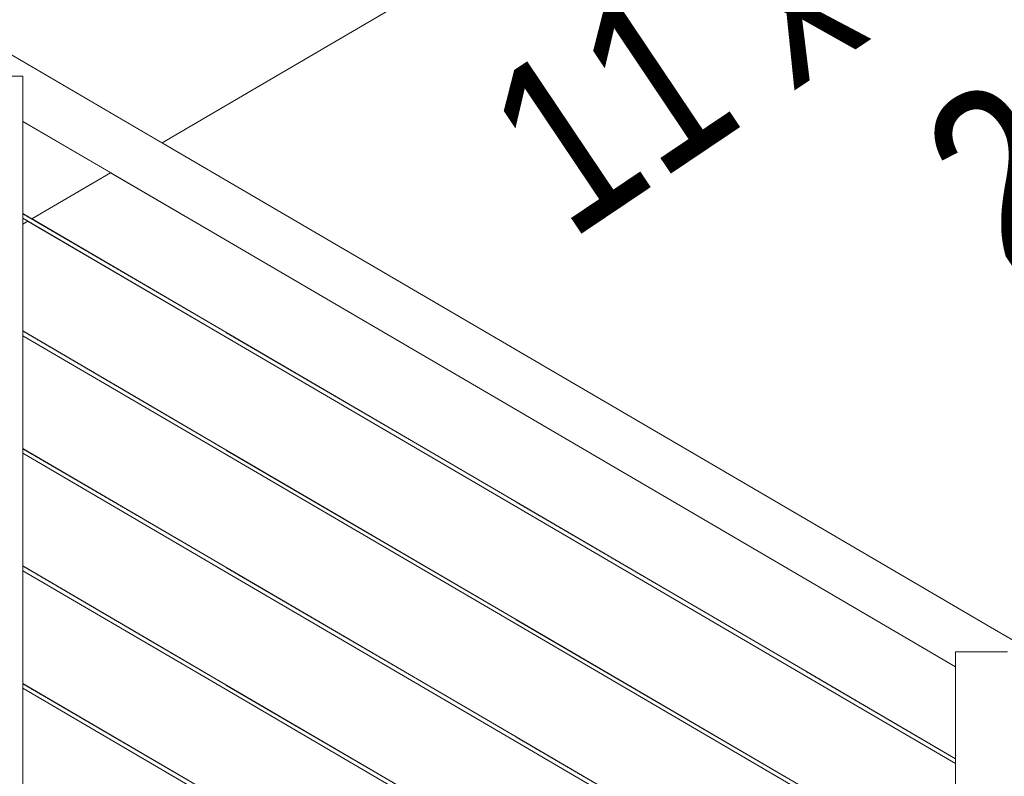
# Model space of a CAD drawing. Header units: millimetres. Extents: x -126680 to -83680, y 18016 to 39016.
# Tile 62 of 121: x -109347 to -108397, y 27211 to 27941. Entities that reach past the tile are written whole.
import ezdxf

# ---------------------------------------------------------------- set-up
doc = ezdxf.new("R2010")
doc.units = ezdxf.units.MM
doc.header["$MEASUREMENT"] = 0
doc.linetypes.add('Wipeout_Contour', pattern=[1000, 0, -1000])
doc.layers.add('Nowe_Konstrukcja - Schody', color=7, linetype='Continuous')
doc.layers.add('Nowe_Konstrukcja - Ściany zew', color=7, linetype='Continuous')
doc.layers.add('Nowe_Konstrukcja - Schody_Nr_pióra__101', color=250, linetype='Continuous', lineweight=13, true_color=0x333333)
doc.layers.add('Nowe_Konstrukcja - Schody_Nr_pióra__3', color=7, linetype='Continuous', lineweight=13)
doc.layers.add('Nowe_Tabelka_Nr_pióra__3', color=7, linetype='Continuous', lineweight=13)
doc.styles.add('STYL_AUTOMATYCZNY_2', font='arial.ttf', dxfattribs={"width": 0.8})

msp = doc.modelspace()

# ---------------------------------------------------------------- wipeouts: each hides what was drawn before it
at = {"color": 254, "linetype": 'Wipeout_Contour', "lineweight": 0, "ltscale": 335411.128778}
msp.add_wipeout([(-108414.15, 27339.37), (-108418.98, 27331.11), (-108400.02, 27331.11)], dxfattribs=at).dxf.layer = 'Nowe_Konstrukcja - Schody'
at = {"color": 254, "linetype": 'Wipeout_Contour', "lineweight": 0, "ltscale": 4052792.909742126}
msp.add_wipeout([(-109958.98, 27384.27), (-110019.95, 27348.64), (-109988.98, 27348.64), (-109988.98, 27288.64), (-110018.98, 27288.64), (-110018.98, 27185.01), (-109708.98, 27185.01), (-109708.98, 27125.01), (-109738.98, 27125.01), (-109738.98, 27021.37), (-109428.98, 27021.37), (-109428.98, 26961.37), (-109458.98, 26961.37), (-109458.98, 26857.73), (-109148.98, 26857.73), (-109148.98, 26797.73), (-109178.98, 26797.73), (-109178.98, 26694.1), (-108868.98, 26694.1), (-108868.98, 26634.1), (-108898.98, 26634.1), (-108898.98, 26530.46), (-108588.98, 26530.46), (-108588.98, 26470.46), (-108618.98, 26470.46), (-108618.98, 26366.83), (-108443.98, 26366.83), (-108443.98, 26543.41), (-108869.99, 26792.37), (-109149.99, 26956.01), (-109343.98, 27069.38), (-109343.98, 26857.74), (-109393.98, 26857.74), (-109393.98, 27098.6), (-109709.99, 27283.28), (-109920.89, 27406.53)], dxfattribs=at).dxf.layer = 'Nowe_Konstrukcja - Ściany zew'

# ---------------------------------------------------------------- next in the draw order: wipeouts: each hides what was drawn before it
at = {"color": 254, "linetype": 'Wipeout_Contour', "lineweight": 0, "ltscale": 782347.48398}
msp.add_wipeout([(-108414.15, 27339.37), (-108400.02, 27331.11), (-108393.98, 27331.11), (-108393.98, 27327.58), (-108304.15, 27275.09), (-108300.06, 27282.09), (-108410.06, 27346.38)], dxfattribs=at).dxf.layer = 'Nowe_Konstrukcja - Schody'
at = {"color": 254, "linetype": 'Wipeout_Contour', "lineweight": 0, "ltscale": 898219.746931}
msp.add_wipeout([(-109343.98, 27300.68), (-109147.97, 27186.13), (-108867.97, 27022.49), (-108443.98, 26774.71), (-108443.98, 26883.41), (-108869.99, 27132.37), (-109149.99, 27296.01), (-109343.98, 27409.38)], dxfattribs=at).dxf.layer = 'Nowe_Konstrukcja - Ściany zew'

# ---------------------------------------------------------------- next in the draw order: wipeouts: each hides what was drawn before it
at = {"color": 254, "linetype": 'Wipeout_Contour', "lineweight": 0, "ltscale": 446975.944138}
msp.add_wipeout([(-108300.06, 27282.09), (-108297.33, 27286.77), (-108407.33, 27351.05), (-108410.06, 27346.38)], dxfattribs=at).dxf.layer = 'Nowe_Konstrukcja - Schody'
at = {"color": 254, "linetype": 'Wipeout_Contour', "lineweight": 0, "ltscale": 1011683.74336032}
msp.add_wipeout([(-109339.11, 27746.53), (-109343.98, 27743.69), (-109343.98, 27640.68), (-109147.97, 27526.13), (-108867.97, 27362.49), (-108443.98, 27114.71), (-108443.98, 27223.41), (-108869.99, 27472.37), (-109149.99, 27636.01)], dxfattribs=at).dxf.layer = 'Nowe_Konstrukcja - Ściany zew'

# ---------------------------------------------------------------- next in the draw order: wipeouts: each hides what was drawn before it
at = {"color": 254, "linetype": 'Wipeout_Contour', "lineweight": 0, "ltscale": 446971.870035}
msp.add_wipeout([(-108297.33, 27286.77), (-108296.37, 27288.41), (-108406.37, 27352.7), (-108407.33, 27351.05)], dxfattribs=at).dxf.layer = 'Nowe_Konstrukcja - Schody'
at = {"color": 254, "linetype": 'Wipeout_Contour', "lineweight": 0, "ltscale": 1122518.733154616}
msp.add_wipeout([(-109343.98, 27636.05), (-109343.98, 27527.35), (-109147.97, 27412.8), (-108867.97, 27249.16), (-108587.97, 27085.52), (-108443.98, 27001.37), (-108443.98, 27110.07), (-108589.99, 27195.4), (-108869.99, 27359.04), (-109149.99, 27522.68)], dxfattribs=at).dxf.layer = 'Nowe_Konstrukcja - Ściany zew'

# ---------------------------------------------------------------- next in the draw order: wipeouts: each hides what was drawn before it
at = {"color": 254, "linetype": 'Wipeout_Contour', "lineweight": 0, "ltscale": 898439.221176}
msp.add_wipeout([(-109149.99, 27409.34), (-109343.98, 27522.72), (-109343.98, 27414.01), (-109147.97, 27299.46), (-108867.97, 27135.83), (-108443.98, 26888.04), (-108443.98, 26996.74), (-108869.99, 27245.71)], dxfattribs=at).dxf.layer = 'Nowe_Konstrukcja - Ściany zew'

# ---------------------------------------------------------------- next in the draw order: wipeouts: each hides what was drawn before it
at = {"color": 254, "linetype": 'Wipeout_Contour', "lineweight": 0, "ltscale": 898001.134521}
msp.add_wipeout([(-109149.99, 27182.68), (-109343.98, 27296.05), (-109343.98, 27187.35), (-109147.97, 27072.8), (-108867.97, 26909.16), (-108443.98, 26661.37), (-108443.98, 26770.07), (-108869.99, 27019.04)], dxfattribs=at).dxf.layer = 'Nowe_Konstrukcja - Ściany zew'

# ---------------------------------------------------------------- next in the draw order: wipeouts: each hides what was drawn before it
at = {"color": 254, "linetype": 'Wipeout_Contour', "lineweight": 0, "ltscale": 673433.871708}
msp.add_wipeout([(-109259.23, 27793.21), (-109335.14, 27748.85), (-108867.97, 27475.83), (-108587.97, 27312.19), (-108443.98, 27228.04), (-108443.98, 27316.77)], dxfattribs=at).dxf.layer = 'Nowe_Konstrukcja - Ściany zew'

# ---------------------------------------------------------------- next in the draw order: wipeouts: each hides what was drawn before it
at = {"color": 254, "linetype": 'Wipeout_Contour', "lineweight": 0, "ltscale": 447677.047591}
msp.add_wipeout([(-108601.59, 27408.88), (-108443.98, 27316.77), (-108443.98, 27318.97), (-108600.63, 27410.52)], dxfattribs=at).dxf.layer = 'Nowe_Konstrukcja - Schody'

# ---------------------------------------------------------------- next in the draw order: wipeouts: each hides what was drawn before it
at = {"color": 254, "linetype": 'Wipeout_Contour', "lineweight": 0, "ltscale": 447677.098142}
msp.add_wipeout([(-108600.63, 27410.52), (-108443.98, 27318.97), (-108443.98, 27325.25), (-108597.9, 27415.2)], dxfattribs=at).dxf.layer = 'Nowe_Konstrukcja - Schody'

# ---------------------------------------------------------------- next in the draw order: wipeouts: each hides what was drawn before it
at = {"color": 254, "linetype": 'Wipeout_Contour', "lineweight": 0, "ltscale": 559505.841334}
msp.add_wipeout([(-108597.9, 27415.2), (-108443.98, 27325.25), (-108443.98, 27331.11), (-108437.94, 27331.11), (-108593.81, 27422.2)], dxfattribs=at).dxf.layer = 'Nowe_Konstrukcja - Schody'

# ---------------------------------------------------------------- next in the draw order: wipeouts: each hides what was drawn before it
at = {"color": 254, "linetype": 'Wipeout_Contour', "lineweight": 0, "ltscale": 448649.809484}
msp.add_wipeout([(-108601.59, 27408.88), (-108600.63, 27410.52), (-108880.63, 27574.16), (-108881.59, 27572.52)], dxfattribs=at).dxf.layer = 'Nowe_Konstrukcja - Schody'
at = {"color": 254, "linetype": 'Wipeout_Contour', "lineweight": 0, "ltscale": 447642.609483}
msp.add_wipeout([(-108588.98, 27430.46), (-108593.81, 27422.2), (-108437.94, 27331.11), (-108418.98, 27331.11)], dxfattribs=at).dxf.layer = 'Nowe_Konstrukcja - Schody'

# ---------------------------------------------------------------- next in the draw order: wipeouts: each hides what was drawn before it
at = {"color": 254, "linetype": 'Wipeout_Contour', "lineweight": 0, "ltscale": 448645.745039}
msp.add_wipeout([(-108600.63, 27410.52), (-108597.9, 27415.2), (-108877.9, 27578.84), (-108880.63, 27574.16)], dxfattribs=at).dxf.layer = 'Nowe_Konstrukcja - Schody'
at = {"color": 254, "linetype": 'Wipeout_Contour', "lineweight": 0, "ltscale": 447616.346562}
msp.add_wipeout([(-108418.98, 27331.11), (-108414.15, 27339.37), (-108584.15, 27438.72), (-108588.98, 27430.46)], dxfattribs=at).dxf.layer = 'Nowe_Konstrukcja - Schody'

# ---------------------------------------------------------------- next in the draw order: wipeouts: each hides what was drawn before it
at = {"color": 254, "linetype": 'Wipeout_Contour', "lineweight": 0, "ltscale": 448638.236014}
msp.add_wipeout([(-108597.9, 27415.2), (-108593.81, 27422.2), (-108873.81, 27585.84), (-108877.9, 27578.84)], dxfattribs=at).dxf.layer = 'Nowe_Konstrukcja - Schody'
at = {"color": 254, "linetype": 'Wipeout_Contour', "lineweight": 0, "ltscale": 447606.520896}
msp.add_wipeout([(-108414.15, 27339.37), (-108410.06, 27346.38), (-108580.06, 27445.73), (-108584.15, 27438.72)], dxfattribs=at).dxf.layer = 'Nowe_Konstrukcja - Schody'
at = {"color": 254, "linetype": 'Wipeout_Contour', "lineweight": 0, "ltscale": 446779.800748}
msp.add_wipeout([(-108443.98, 27331.11), (-108443.98, 26366.83), (-108393.98, 26366.83), (-108393.98, 27331.11)], dxfattribs=at).dxf.layer = 'Nowe_Konstrukcja - Schody'

# ---------------------------------------------------------------- next in the draw order: linework, layer by layer
at = {"layer": 'Nowe_Konstrukcja - Schody_Nr_pióra__101', "color": 250, "linetype": 'Continuous', "lineweight": 13, "true_color": 0x333333}
msp.add_line((-108443.98, 27331.11), (-108393.98, 27331.11), dxfattribs=at)

# ---------------------------------------------------------------- next in the draw order: wipeouts: each hides what was drawn before it
at = {"color": 254, "linetype": 'Wipeout_Contour', "lineweight": 0, "ltscale": 449896.221697}
msp.add_wipeout([(-108881.59, 27572.52), (-108880.63, 27574.16), (-109160.63, 27737.8), (-109161.59, 27736.15)], dxfattribs=at).dxf.layer = 'Nowe_Konstrukcja - Schody'
at = {"color": 254, "linetype": 'Wipeout_Contour', "lineweight": 0, "ltscale": 448628.427168}
msp.add_wipeout([(-108593.81, 27422.2), (-108588.98, 27430.46), (-108868.98, 27594.1), (-108873.81, 27585.84)], dxfattribs=at).dxf.layer = 'Nowe_Konstrukcja - Schody'
at = {"color": 254, "linetype": 'Wipeout_Contour', "lineweight": 0, "ltscale": 447599.00232}
msp.add_wipeout([(-108410.06, 27346.38), (-108407.33, 27351.05), (-108577.33, 27450.41), (-108580.06, 27445.73)], dxfattribs=at).dxf.layer = 'Nowe_Konstrukcja - Schody'

# ---------------------------------------------------------------- next in the draw order: wipeouts: each hides what was drawn before it
at = {"color": 254, "linetype": 'Wipeout_Contour', "lineweight": 0, "ltscale": 449892.168514}
msp.add_wipeout([(-108880.63, 27574.16), (-108877.9, 27578.84), (-109157.9, 27742.48), (-109160.63, 27737.8)], dxfattribs=at).dxf.layer = 'Nowe_Konstrukcja - Schody'
at = {"color": 254, "linetype": 'Wipeout_Contour', "lineweight": 0, "ltscale": 448617.812924}
msp.add_wipeout([(-108588.98, 27430.46), (-108584.15, 27438.72), (-108864.15, 27602.36), (-108868.98, 27594.1)], dxfattribs=at).dxf.layer = 'Nowe_Konstrukcja - Schody'
at = {"color": 254, "linetype": 'Wipeout_Contour', "lineweight": 0, "ltscale": 447594.933887}
msp.add_wipeout([(-108407.33, 27351.05), (-108406.37, 27352.7), (-108576.37, 27452.05), (-108577.33, 27450.41)], dxfattribs=at).dxf.layer = 'Nowe_Konstrukcja - Schody'

# ---------------------------------------------------------------- next in the draw order: linework, layer by layer
at = {"layer": 'Nowe_Konstrukcja - Schody_Nr_pióra__101', "color": 250, "linetype": 'Continuous', "lineweight": 13, "true_color": 0x333333}
msp.add_line((-108296.37, 27288.41), (-108406.37, 27352.7), dxfattribs=at)

# ---------------------------------------------------------------- next in the draw order: wipeouts: each hides what was drawn before it
at = {"color": 254, "linetype": 'Wipeout_Contour', "lineweight": 0, "ltscale": 449884.680296}
msp.add_wipeout([(-108877.9, 27578.84), (-108873.81, 27585.84), (-109153.81, 27749.48), (-109157.9, 27742.48)], dxfattribs=at).dxf.layer = 'Nowe_Konstrukcja - Schody'
at = {"color": 254, "linetype": 'Wipeout_Contour', "lineweight": 0, "ltscale": 448608.009203}
msp.add_wipeout([(-108584.15, 27438.72), (-108580.06, 27445.73), (-108860.06, 27609.36), (-108864.15, 27602.36)], dxfattribs=at).dxf.layer = 'Nowe_Konstrukcja - Schody'

# ---------------------------------------------------------------- next in the draw order: wipeouts: each hides what was drawn before it
at = {"color": 254, "linetype": 'Wipeout_Contour', "lineweight": 0, "ltscale": 450926.62873}
msp.add_wipeout([(-109160.63, 27737.8), (-109343.98, 27844.95), (-109343.98, 27842.74), (-109161.59, 27736.15)], dxfattribs=at).dxf.layer = 'Nowe_Konstrukcja - Schody'
at = {"color": 254, "linetype": 'Wipeout_Contour', "lineweight": 0, "ltscale": 449874.898629}
msp.add_wipeout([(-108873.81, 27585.84), (-108868.98, 27594.1), (-109148.98, 27757.74), (-109153.81, 27749.48)], dxfattribs=at).dxf.layer = 'Nowe_Konstrukcja - Schody'
at = {"color": 254, "linetype": 'Wipeout_Contour', "lineweight": 0, "ltscale": 448600.50742}
msp.add_wipeout([(-108580.06, 27445.73), (-108577.33, 27450.41), (-108857.33, 27614.04), (-108860.06, 27609.36)], dxfattribs=at).dxf.layer = 'Nowe_Konstrukcja - Schody'

# ---------------------------------------------------------------- next in the draw order: wipeouts: each hides what was drawn before it
at = {"color": 254, "linetype": 'Wipeout_Contour', "lineweight": 0, "ltscale": 450926.686681}
msp.add_wipeout([(-109157.9, 27742.48), (-109343.98, 27851.22), (-109343.98, 27844.95), (-109160.63, 27737.8)], dxfattribs=at).dxf.layer = 'Nowe_Konstrukcja - Schody'
at = {"color": 254, "linetype": 'Wipeout_Contour', "lineweight": 0, "ltscale": 449864.313798}
msp.add_wipeout([(-108868.98, 27594.1), (-108864.15, 27602.36), (-109144.15, 27766), (-109148.98, 27757.74)], dxfattribs=at).dxf.layer = 'Nowe_Konstrukcja - Schody'
at = {"color": 254, "linetype": 'Wipeout_Contour', "lineweight": 0, "ltscale": 448596.448074}
msp.add_wipeout([(-108577.33, 27450.41), (-108576.37, 27452.05), (-108856.37, 27615.68), (-108857.33, 27614.04)], dxfattribs=at).dxf.layer = 'Nowe_Konstrukcja - Schody'

# ---------------------------------------------------------------- next in the draw order: linework, layer by layer
at = {"layer": 'Nowe_Konstrukcja - Schody_Nr_pióra__101', "color": 250, "linetype": 'Continuous', "lineweight": 13, "true_color": 0x333333}
msp.add_line((-108406.37, 27352.7), (-108576.37, 27452.05), dxfattribs=at)

# ---------------------------------------------------------------- next in the draw order: wipeouts: each hides what was drawn before it
at = {"color": 254, "linetype": 'Wipeout_Contour', "lineweight": 0, "ltscale": 450926.807918}
msp.add_wipeout([(-109153.81, 27749.48), (-109343.98, 27860.62), (-109343.98, 27851.22), (-109157.9, 27742.48)], dxfattribs=at).dxf.layer = 'Nowe_Konstrukcja - Schody'
at = {"color": 254, "linetype": 'Wipeout_Contour', "lineweight": 0, "ltscale": 449854.537245}
msp.add_wipeout([(-108864.15, 27602.36), (-108860.06, 27609.36), (-109140.06, 27773), (-109144.15, 27766)], dxfattribs=at).dxf.layer = 'Nowe_Konstrukcja - Schody'

# ---------------------------------------------------------------- next in the draw order: wipeouts: each hides what was drawn before it
at = {"color": 254, "linetype": 'Wipeout_Contour', "lineweight": 0, "ltscale": 450926.97566}
msp.add_wipeout([(-109148.98, 27757.74), (-109343.98, 27871.7), (-109343.98, 27860.62), (-109153.81, 27749.48)], dxfattribs=at).dxf.layer = 'Nowe_Konstrukcja - Schody'
at = {"color": 254, "linetype": 'Wipeout_Contour', "lineweight": 0, "ltscale": 449847.056251}
msp.add_wipeout([(-108860.06, 27609.36), (-108857.33, 27614.04), (-109137.33, 27777.68), (-109140.06, 27773)], dxfattribs=at).dxf.layer = 'Nowe_Konstrukcja - Schody'

# ---------------------------------------------------------------- next in the draw order: wipeouts: each hides what was drawn before it
at = {"color": 254, "linetype": 'Wipeout_Contour', "lineweight": 0, "ltscale": 450927.165385}
msp.add_wipeout([(-109343.98, 27882.78), (-109343.98, 27871.7), (-109148.98, 27757.74), (-109144.15, 27766)], dxfattribs=at).dxf.layer = 'Nowe_Konstrukcja - Schody'
at = {"color": 254, "linetype": 'Wipeout_Contour', "lineweight": 0, "ltscale": 449843.008155}
msp.add_wipeout([(-108857.33, 27614.04), (-108856.37, 27615.68), (-109136.37, 27779.32), (-109137.33, 27777.68)], dxfattribs=at).dxf.layer = 'Nowe_Konstrukcja - Schody'

# ---------------------------------------------------------------- next in the draw order: wipeouts: each hides what was drawn before it
at = {"color": 254, "linetype": 'Wipeout_Contour', "lineweight": 0, "ltscale": 789503.566305}
msp.add_wipeout([(-109364.15, 27894.57), (-109350.02, 27886.31), (-109343.98, 27886.31), (-109343.98, 27882.78), (-109144.15, 27766), (-109140.06, 27773), (-109360.06, 27901.57)], dxfattribs=at).dxf.layer = 'Nowe_Konstrukcja - Schody'

# ---------------------------------------------------------------- next in the draw order: wipeouts: each hides what was drawn before it
at = {"color": 254, "linetype": 'Wipeout_Contour', "lineweight": 0, "ltscale": 450960.274336}
msp.add_wipeout([(-109140.06, 27773), (-109137.33, 27777.68), (-109357.33, 27906.25), (-109360.06, 27901.57)], dxfattribs=at).dxf.layer = 'Nowe_Konstrukcja - Schody'

# ---------------------------------------------------------------- next in the draw order: wipeouts: each hides what was drawn before it
at = {"color": 254, "linetype": 'Wipeout_Contour', "lineweight": 0, "ltscale": 450956.236241}
msp.add_wipeout([(-109137.33, 27777.68), (-109136.37, 27779.32), (-109356.37, 27907.89), (-109357.33, 27906.25)], dxfattribs=at).dxf.layer = 'Nowe_Konstrukcja - Schody'

# ---------------------------------------------------------------- next in the draw order: wipeouts: each hides what was drawn before it
at = {"color": 254, "linetype": 'Wipeout_Contour', "lineweight": 0, "ltscale": 450973.181197}
msp.add_wipeout([(-109393.98, 26857.74), (-109343.98, 26857.74), (-109343.98, 27886.31), (-109393.98, 27886.31)], dxfattribs=at).dxf.layer = 'Nowe_Konstrukcja - Schody'

# ---------------------------------------------------------------- next in the draw order: wipeouts: each hides what was drawn before it
at = {"color": 254, "linetype": 'Wipeout_Contour', "lineweight": 0, "ltscale": 676773.435632}
msp.add_wipeout([(-109398.98, 28106.83), (-109398.98, 27943.19), (-109398.98, 27932.8), (-109209.69, 27822.17), (-109118.98, 27875.18), (-109118.98, 28106.83)], dxfattribs=at).dxf.layer = 'Nowe_Konstrukcja - Schody'
at = {"color": 254, "linetype": 'Wipeout_Contour', "lineweight": 0, "ltscale": 450366.740241}
msp.add_wipeout([(-109149.69, 27183.18), (-109343.98, 27296.73), (-109343.98, 27296.05), (-109149.99, 27182.68)], dxfattribs=at).dxf.layer = 'Nowe_Konstrukcja - Schody'

# ---------------------------------------------------------------- next in the draw order: linework, layer by layer
at = {"layer": 'Nowe_Konstrukcja - Schody_Nr_pióra__101', "color": 250, "linetype": 'Continuous', "lineweight": 13, "true_color": 0x333333}
msp.add_line((-109393.98, 27886.31), (-109343.98, 27886.31), dxfattribs=at)

# ---------------------------------------------------------------- next in the draw order: wipeouts: each hides what was drawn before it
at = {"color": 254, "linetype": 'Wipeout_Contour', "lineweight": 0, "ltscale": 562868.421315}
msp.add_wipeout([(-109118.98, 27875.18), (-108838.98, 28038.81), (-108838.98, 28270.46), (-109118.98, 28270.46), (-109118.98, 28106.83)], dxfattribs=at).dxf.layer = 'Nowe_Konstrukcja - Schody'
at = {"color": 254, "linetype": 'Wipeout_Contour', "lineweight": 0, "ltscale": 450366.735701}
msp.add_wipeout([(-109148.27, 27185.63), (-109343.98, 27300), (-109343.98, 27298.36), (-109148.98, 27184.4)], dxfattribs=at).dxf.layer = 'Nowe_Konstrukcja - Schody'

# ---------------------------------------------------------------- next in the draw order: linework, layer by layer
at = {"layer": 'Nowe_Konstrukcja - Schody_Nr_pióra__3', "color": 7, "linetype": 'Continuous', "lineweight": 13}
for p, q in [((-109118.98, 27875.18), (-108838.98, 28038.81)), ((-109209.69, 27822.17), (-109118.98, 27875.18))]:
    msp.add_line(p, q, dxfattribs=at)

# ---------------------------------------------------------------- next in the draw order: texts
at = {"layer": 'Nowe_Tabelka_Nr_pióra__3', "color": 7, "linetype": 'Continuous', "lineweight": 13, "insert": (-108307.52, 27750.85), "char_height": 167.1876, "attachment_point": 8, "rotation": 33.89523, "line_spacing_factor": 0.938208, "style": 'STYL_AUTOMATYCZNY_2'}
msp.add_mtext('\\A1;{\\pqc;\\fArial|b0|i0|c238|p0;\\W0.800000;11 x 16,36\\P\\pqc;\\fArial|b0|i0|c238|p0;\\W0.800000;28}', dxfattribs=at)

# ---------------------------------------------------------------- next in the draw order: wipeouts: each hides what was drawn before it
at = {"color": 254, "linetype": 'Wipeout_Contour', "lineweight": 0, "ltscale": 450366.737512}
msp.add_wipeout([(-109147.97, 27186.13), (-109343.98, 27300.68), (-109343.98, 27300), (-109148.27, 27185.63)], dxfattribs=at).dxf.layer = 'Nowe_Konstrukcja - Schody'

# ---------------------------------------------------------------- next in the draw order: wipeouts: each hides what was drawn before it
at = {"color": 254, "linetype": 'Wipeout_Contour', "lineweight": 0, "ltscale": 449422.273502}
msp.add_wipeout([(-108869.99, 27132.37), (-108869.69, 27132.88), (-109149.69, 27296.52), (-109149.99, 27296.01)], dxfattribs=at).dxf.layer = 'Nowe_Konstrukcja - Schody'

# ---------------------------------------------------------------- next in the draw order: wipeouts: each hides what was drawn before it
at = {"color": 254, "linetype": 'Wipeout_Contour', "lineweight": 0, "ltscale": 449419.565632}
msp.add_wipeout([(-108868.98, 27134.1), (-108868.27, 27135.32), (-109148.27, 27298.96), (-109148.98, 27297.74)], dxfattribs=at).dxf.layer = 'Nowe_Konstrukcja - Schody'

# ---------------------------------------------------------------- next in the draw order: wipeouts: each hides what was drawn before it
at = {"color": 254, "linetype": 'Wipeout_Contour', "lineweight": 0, "ltscale": 449418.444034}
msp.add_wipeout([(-108868.27, 27135.32), (-108867.97, 27135.83), (-109147.97, 27299.46), (-109148.27, 27298.96)], dxfattribs=at).dxf.layer = 'Nowe_Konstrukcja - Schody'

# ---------------------------------------------------------------- next in the draw order: wipeouts: each hides what was drawn before it
at = {"color": 254, "linetype": 'Wipeout_Contour', "lineweight": 0, "ltscale": 450476.63123}
msp.add_wipeout([(-109149.69, 27296.52), (-109343.98, 27410.06), (-109343.98, 27409.38), (-109149.99, 27296.01)], dxfattribs=at).dxf.layer = 'Nowe_Konstrukcja - Schody'
at = {"color": 254, "linetype": 'Wipeout_Contour', "lineweight": 0, "ltscale": 448286.894136}
msp.add_wipeout([(-108589.99, 27082.07), (-108589.69, 27082.58), (-108869.69, 27246.21), (-108869.99, 27245.71)], dxfattribs=at).dxf.layer = 'Nowe_Konstrukcja - Schody'

# ---------------------------------------------------------------- next in the draw order: wipeouts: each hides what was drawn before it
at = {"color": 254, "linetype": 'Wipeout_Contour', "lineweight": 0, "ltscale": 450476.63651}
msp.add_wipeout([(-109148.27, 27298.96), (-109343.98, 27413.34), (-109343.98, 27411.7), (-109148.98, 27297.74)], dxfattribs=at).dxf.layer = 'Nowe_Konstrukcja - Schody'
at = {"color": 254, "linetype": 'Wipeout_Contour', "lineweight": 0, "ltscale": 448284.187839}
msp.add_wipeout([(-108588.98, 27083.8), (-108588.27, 27085.02), (-108868.27, 27248.65), (-108868.98, 27247.43)], dxfattribs=at).dxf.layer = 'Nowe_Konstrukcja - Schody'

# ---------------------------------------------------------------- next in the draw order: wipeouts: each hides what was drawn before it
at = {"color": 254, "linetype": 'Wipeout_Contour', "lineweight": 0, "ltscale": 450476.642391}
msp.add_wipeout([(-109147.97, 27299.46), (-109343.98, 27414.01), (-109343.98, 27413.34), (-109148.27, 27298.96)], dxfattribs=at).dxf.layer = 'Nowe_Konstrukcja - Schody'
at = {"color": 254, "linetype": 'Wipeout_Contour', "lineweight": 0, "ltscale": 448283.066893}
msp.add_wipeout([(-108588.27, 27085.02), (-108587.97, 27085.52), (-108867.97, 27249.16), (-108868.27, 27248.65)], dxfattribs=at).dxf.layer = 'Nowe_Konstrukcja - Schody'

# ---------------------------------------------------------------- next in the draw order: wipeouts: each hides what was drawn before it
at = {"color": 254, "linetype": 'Wipeout_Contour', "lineweight": 0, "ltscale": 449532.293535}
msp.add_wipeout([(-108869.99, 27245.71), (-108869.69, 27246.21), (-109149.69, 27409.85), (-109149.99, 27409.34)], dxfattribs=at).dxf.layer = 'Nowe_Konstrukcja - Schody'

# ---------------------------------------------------------------- next in the draw order: wipeouts: each hides what was drawn before it
at = {"color": 254, "linetype": 'Wipeout_Contour', "lineweight": 0, "ltscale": 449529.594736}
msp.add_wipeout([(-108868.98, 27247.43), (-108868.27, 27248.65), (-109148.27, 27412.29), (-109148.98, 27411.07)], dxfattribs=at).dxf.layer = 'Nowe_Konstrukcja - Schody'

# ---------------------------------------------------------------- next in the draw order: wipeouts: each hides what was drawn before it
at = {"color": 254, "linetype": 'Wipeout_Contour', "lineweight": 0, "ltscale": 449528.476895}
msp.add_wipeout([(-108868.27, 27248.65), (-108867.97, 27249.16), (-109147.97, 27412.8), (-109148.27, 27412.29)], dxfattribs=at).dxf.layer = 'Nowe_Konstrukcja - Schody'

# ---------------------------------------------------------------- next in the draw order: linework, layer by layer
at = {"layer": 'Nowe_Konstrukcja - Schody_Nr_pióra__101', "color": 250, "linetype": 'Continuous', "lineweight": 13, "true_color": 0x333333}
for p, q in [((-109147.97, 27186.13), (-109343.98, 27300.68)), ((-109149.99, 27182.68), (-109343.98, 27296.05))]:
    msp.add_line(p, q, dxfattribs=at)

# ---------------------------------------------------------------- next in the draw order: wipeouts: each hides what was drawn before it
at = {"color": 254, "linetype": 'Wipeout_Contour', "lineweight": 0, "ltscale": 450586.951519}
msp.add_wipeout([(-109149.69, 27409.85), (-109343.98, 27523.39), (-109343.98, 27522.72), (-109149.99, 27409.34)], dxfattribs=at).dxf.layer = 'Nowe_Konstrukcja - Schody'
at = {"color": 254, "linetype": 'Wipeout_Contour', "lineweight": 0, "ltscale": 448396.989321}
msp.add_wipeout([(-108589.99, 27195.4), (-108589.69, 27195.91), (-108869.69, 27359.55), (-108869.99, 27359.04)], dxfattribs=at).dxf.layer = 'Nowe_Konstrukcja - Schody'

# ---------------------------------------------------------------- next in the draw order: wipeouts: each hides what was drawn before it
at = {"color": 254, "linetype": 'Wipeout_Contour', "lineweight": 0, "ltscale": 450586.966607}
msp.add_wipeout([(-109148.27, 27412.29), (-109343.98, 27526.67), (-109343.98, 27525.03), (-109148.98, 27411.07)], dxfattribs=at).dxf.layer = 'Nowe_Konstrukcja - Schody'
at = {"color": 254, "linetype": 'Wipeout_Contour', "lineweight": 0, "ltscale": 448394.292118}
msp.add_wipeout([(-108588.98, 27197.13), (-108588.27, 27198.35), (-108868.27, 27361.99), (-108868.98, 27360.77)], dxfattribs=at).dxf.layer = 'Nowe_Konstrukcja - Schody'

# ---------------------------------------------------------------- next in the draw order: wipeouts: each hides what was drawn before it
at = {"color": 254, "linetype": 'Wipeout_Contour', "lineweight": 0, "ltscale": 450586.976556}
msp.add_wipeout([(-109147.97, 27412.8), (-109343.98, 27527.35), (-109343.98, 27526.67), (-109148.27, 27412.29)], dxfattribs=at).dxf.layer = 'Nowe_Konstrukcja - Schody'
at = {"color": 254, "linetype": 'Wipeout_Contour', "lineweight": 0, "ltscale": 448393.174938}
msp.add_wipeout([(-108588.27, 27198.35), (-108587.97, 27198.86), (-108867.97, 27362.49), (-108868.27, 27361.99)], dxfattribs=at).dxf.layer = 'Nowe_Konstrukcja - Schody'

# ---------------------------------------------------------------- next in the draw order: linework, layer by layer
at = {"layer": 'Nowe_Konstrukcja - Schody_Nr_pióra__101', "color": 250, "linetype": 'Continuous', "lineweight": 13, "true_color": 0x333333}
for p, q in [((-108869.99, 27132.37), (-109149.99, 27296.01)), ((-108867.97, 27135.83), (-109147.97, 27299.46))]:
    msp.add_line(p, q, dxfattribs=at)

# ---------------------------------------------------------------- next in the draw order: wipeouts: each hides what was drawn before it
at = {"color": 254, "linetype": 'Wipeout_Contour', "lineweight": 0, "ltscale": 449642.743703}
msp.add_wipeout([(-108869.99, 27359.04), (-108869.69, 27359.55), (-109149.69, 27523.18), (-109149.99, 27522.68)], dxfattribs=at).dxf.layer = 'Nowe_Konstrukcja - Schody'
at = {"color": 254, "linetype": 'Wipeout_Contour', "lineweight": 0, "ltscale": 447560.062503}
msp.add_wipeout([(-108589.99, 27308.74), (-108443.98, 27223.41), (-108443.98, 27224.09), (-108589.69, 27309.24)], dxfattribs=at).dxf.layer = 'Nowe_Konstrukcja - Schody'

# ---------------------------------------------------------------- next in the draw order: wipeouts: each hides what was drawn before it
at = {"color": 254, "linetype": 'Wipeout_Contour', "lineweight": 0, "ltscale": 449640.053973}
msp.add_wipeout([(-108868.98, 27360.77), (-108868.27, 27361.99), (-109148.27, 27525.63), (-109148.98, 27524.4)], dxfattribs=at).dxf.layer = 'Nowe_Konstrukcja - Schody'
at = {"color": 254, "linetype": 'Wipeout_Contour', "lineweight": 0, "ltscale": 447560.081847}
msp.add_wipeout([(-108588.98, 27310.46), (-108443.98, 27225.72), (-108443.98, 27227.36), (-108588.27, 27311.69)], dxfattribs=at).dxf.layer = 'Nowe_Konstrukcja - Schody'

# ---------------------------------------------------------------- next in the draw order: wipeouts: each hides what was drawn before it
at = {"color": 254, "linetype": 'Wipeout_Contour', "lineweight": 0, "ltscale": 449638.939889}
msp.add_wipeout([(-108868.27, 27361.99), (-108867.97, 27362.49), (-109147.97, 27526.13), (-109148.27, 27525.63)], dxfattribs=at).dxf.layer = 'Nowe_Konstrukcja - Schody'
at = {"color": 254, "linetype": 'Wipeout_Contour', "lineweight": 0, "ltscale": 447560.084981}
msp.add_wipeout([(-108588.27, 27311.69), (-108443.98, 27227.36), (-108443.98, 27228.04), (-108587.97, 27312.19)], dxfattribs=at).dxf.layer = 'Nowe_Konstrukcja - Schody'

# ---------------------------------------------------------------- next in the draw order: linework, layer by layer
at = {"layer": 'Nowe_Konstrukcja - Schody_Nr_pióra__101', "color": 250, "linetype": 'Continuous', "lineweight": 13, "true_color": 0x333333}
for p, q in [((-109147.97, 27299.46), (-109343.98, 27414.01)), ((-109149.99, 27296.01), (-109343.98, 27409.38)), ((-108443.98, 26366.83), (-108443.98, 27331.11)), ((-108587.97, 27085.52), (-108867.97, 27249.16)), ((-108589.99, 27082.07), (-108869.99, 27245.71))]:
    msp.add_line(p, q, dxfattribs=at)

# ---------------------------------------------------------------- next in the draw order: wipeouts: each hides what was drawn before it
at = {"color": 254, "linetype": 'Wipeout_Contour', "lineweight": 0, "ltscale": 450697.700777}
msp.add_wipeout([(-109149.69, 27523.18), (-109343.98, 27636.73), (-109343.98, 27636.05), (-109149.99, 27522.68)], dxfattribs=at).dxf.layer = 'Nowe_Konstrukcja - Schody'
at = {"color": 254, "linetype": 'Wipeout_Contour', "lineweight": 0, "ltscale": 448507.515694}
msp.add_wipeout([(-108589.99, 27308.74), (-108589.69, 27309.24), (-108869.69, 27472.88), (-108869.99, 27472.37)], dxfattribs=at).dxf.layer = 'Nowe_Konstrukcja - Schody'

# ---------------------------------------------------------------- next in the draw order: wipeouts: each hides what was drawn before it
at = {"color": 254, "linetype": 'Wipeout_Contour', "lineweight": 0, "ltscale": 450697.725684}
msp.add_wipeout([(-109148.27, 27525.63), (-109343.98, 27640), (-109343.98, 27638.36), (-109148.98, 27524.4)], dxfattribs=at).dxf.layer = 'Nowe_Konstrukcja - Schody'
at = {"color": 254, "linetype": 'Wipeout_Contour', "lineweight": 0, "ltscale": 448504.827582}
msp.add_wipeout([(-108588.98, 27310.46), (-108588.27, 27311.69), (-108868.27, 27475.32), (-108868.98, 27474.1)], dxfattribs=at).dxf.layer = 'Nowe_Konstrukcja - Schody'

# ---------------------------------------------------------------- next in the draw order: wipeouts: each hides what was drawn before it
at = {"color": 254, "linetype": 'Wipeout_Contour', "lineweight": 0, "ltscale": 450697.739696}
msp.add_wipeout([(-109147.97, 27526.13), (-109343.98, 27640.68), (-109343.98, 27640), (-109148.27, 27525.63)], dxfattribs=at).dxf.layer = 'Nowe_Konstrukcja - Schody'
at = {"color": 254, "linetype": 'Wipeout_Contour', "lineweight": 0, "ltscale": 448503.714168}
msp.add_wipeout([(-108588.27, 27311.69), (-108587.97, 27312.19), (-108867.97, 27475.83), (-108868.27, 27475.32)], dxfattribs=at).dxf.layer = 'Nowe_Konstrukcja - Schody'

# ---------------------------------------------------------------- next in the draw order: linework, layer by layer
at = {"layer": 'Nowe_Konstrukcja - Schody_Nr_pióra__101', "color": 250, "linetype": 'Continuous', "lineweight": 13, "true_color": 0x333333}
for p, q in [((-108576.37, 27452.05), (-108856.37, 27615.68)), ((-108869.99, 27245.71), (-109149.99, 27409.34)), ((-108867.97, 27249.16), (-109147.97, 27412.8)), ((-108443.98, 27316.77), (-108601.59, 27408.88)), ((-108587.97, 27198.86), (-108867.97, 27362.49)), ((-108589.99, 27195.4), (-108869.99, 27359.04)), ((-108443.98, 27223.41), (-108589.99, 27308.74)), ((-108443.98, 27228.04), (-108587.97, 27312.19))]:
    msp.add_line(p, q, dxfattribs=at)

# ---------------------------------------------------------------- next in the draw order: wipeouts: each hides what was drawn before it
at = {"color": 254, "linetype": 'Wipeout_Contour', "lineweight": 0, "ltscale": 449753.62369}
msp.add_wipeout([(-108869.99, 27472.37), (-108869.69, 27472.88), (-109149.69, 27636.52), (-109149.99, 27636.01)], dxfattribs=at).dxf.layer = 'Nowe_Konstrukcja - Schody'

# ---------------------------------------------------------------- next in the draw order: wipeouts: each hides what was drawn before it
at = {"color": 254, "linetype": 'Wipeout_Contour', "lineweight": 0, "ltscale": 449750.943027}
msp.add_wipeout([(-108868.98, 27474.1), (-108868.27, 27475.32), (-109148.27, 27638.96), (-109148.98, 27637.74)], dxfattribs=at).dxf.layer = 'Nowe_Konstrukcja - Schody'

# ---------------------------------------------------------------- next in the draw order: wipeouts: each hides what was drawn before it
at = {"color": 254, "linetype": 'Wipeout_Contour', "lineweight": 0, "ltscale": 449749.832699}
msp.add_wipeout([(-108868.27, 27475.32), (-108867.97, 27475.83), (-109147.97, 27639.46), (-109148.27, 27638.96)], dxfattribs=at).dxf.layer = 'Nowe_Konstrukcja - Schody'

# ---------------------------------------------------------------- next in the draw order: linework, layer by layer
at = {"layer": 'Nowe_Konstrukcja - Schody_Nr_pióra__101', "color": 250, "linetype": 'Continuous', "lineweight": 13, "true_color": 0x333333}
for p, q in [((-108856.37, 27615.68), (-109136.37, 27779.32)), ((-108601.59, 27408.88), (-108881.59, 27572.52)), ((-109147.97, 27412.8), (-109343.98, 27527.35)), ((-109149.99, 27409.34), (-109343.98, 27522.72)), ((-108869.99, 27359.04), (-109149.99, 27522.68)), ((-108867.97, 27362.49), (-109147.97, 27526.13)), ((-108587.97, 27312.19), (-108867.97, 27475.83)), ((-108589.99, 27308.74), (-108869.99, 27472.37))]:
    msp.add_line(p, q, dxfattribs=at)

# ---------------------------------------------------------------- next in the draw order: wipeouts: each hides what was drawn before it
at = {"color": 254, "linetype": 'Wipeout_Contour', "lineweight": 0, "ltscale": 450808.878708}
msp.add_wipeout([(-109149.69, 27636.52), (-109343.98, 27750.06), (-109343.98, 27749.38), (-109149.99, 27636.01)], dxfattribs=at).dxf.layer = 'Nowe_Konstrukcja - Schody'

# ---------------------------------------------------------------- next in the draw order: wipeouts: each hides what was drawn before it
at = {"color": 254, "linetype": 'Wipeout_Contour', "lineweight": 0, "ltscale": 450808.913418}
msp.add_wipeout([(-109148.27, 27638.96), (-109343.98, 27753.34), (-109343.98, 27751.7), (-109148.98, 27637.74)], dxfattribs=at).dxf.layer = 'Nowe_Konstrukcja - Schody'

# ---------------------------------------------------------------- next in the draw order: wipeouts: each hides what was drawn before it
at = {"color": 254, "linetype": 'Wipeout_Contour', "lineweight": 0, "ltscale": 450808.931497}
msp.add_wipeout([(-109147.97, 27639.46), (-109343.98, 27754.01), (-109343.98, 27753.34), (-109148.27, 27638.96)], dxfattribs=at).dxf.layer = 'Nowe_Konstrukcja - Schody'

# ---------------------------------------------------------------- next in the draw order: linework, layer by layer
at = {"layer": 'Nowe_Konstrukcja - Schody_Nr_pióra__101', "color": 250, "linetype": 'Continuous', "lineweight": 13, "true_color": 0x333333}
for p, q in [((-108881.59, 27572.52), (-109161.59, 27736.15)), ((-109147.97, 27526.13), (-109343.98, 27640.68)), ((-109149.99, 27522.68), (-109343.98, 27636.05)), ((-108869.99, 27472.37), (-109149.99, 27636.01)), ((-108867.97, 27475.83), (-109147.97, 27639.46))]:
    msp.add_line(p, q, dxfattribs=at)

# ---------------------------------------------------------------- next in the draw order: wipeouts: each hides what was drawn before it
at = {"color": 254, "linetype": 'Wipeout_Contour', "lineweight": 0, "ltscale": 338423.198616}
msp.add_wipeout([(-109339.11, 27746.53), (-109343.98, 27749.38), (-109343.98, 27743.69)], dxfattribs=at).dxf.layer = 'Nowe_Konstrukcja - Schody'

# ---------------------------------------------------------------- next in the draw order: wipeouts: each hides what was drawn before it
at = {"color": 254, "linetype": 'Wipeout_Contour', "lineweight": 0, "ltscale": 451183.794836}
msp.add_wipeout([(-109343.98, 27754.01), (-109335.14, 27748.85), (-109259.23, 27793.21), (-109343.98, 27842.74)], dxfattribs=at).dxf.layer = 'Nowe_Konstrukcja - Schody'

# ---------------------------------------------------------------- next in the draw order: linework, layer by layer
at = {"layer": 'Nowe_Konstrukcja - Schody_Nr_pióra__101', "color": 250, "linetype": 'Continuous', "lineweight": 13, "true_color": 0x333333}
for p, q in [((-109136.37, 27779.32), (-109356.37, 27907.89)), ((-109343.98, 26857.74), (-109343.98, 27886.31)), ((-109161.59, 27736.15), (-109343.98, 27842.74)), ((-109147.97, 27639.46), (-109343.98, 27754.01)), ((-109149.99, 27636.01), (-109343.98, 27749.38))]:
    msp.add_line(p, q, dxfattribs=at)
at = {"layer": 'Nowe_Konstrukcja - Schody_Nr_pióra__3', "color": 7, "linetype": 'Continuous', "lineweight": 13}
for p, q in [((-109335.14, 27748.85), (-109259.23, 27793.21)), ((-109343.98, 27743.69), (-109339.11, 27746.53))]:
    msp.add_line(p, q, dxfattribs=at)

doc.saveas('drawing.dxf')
